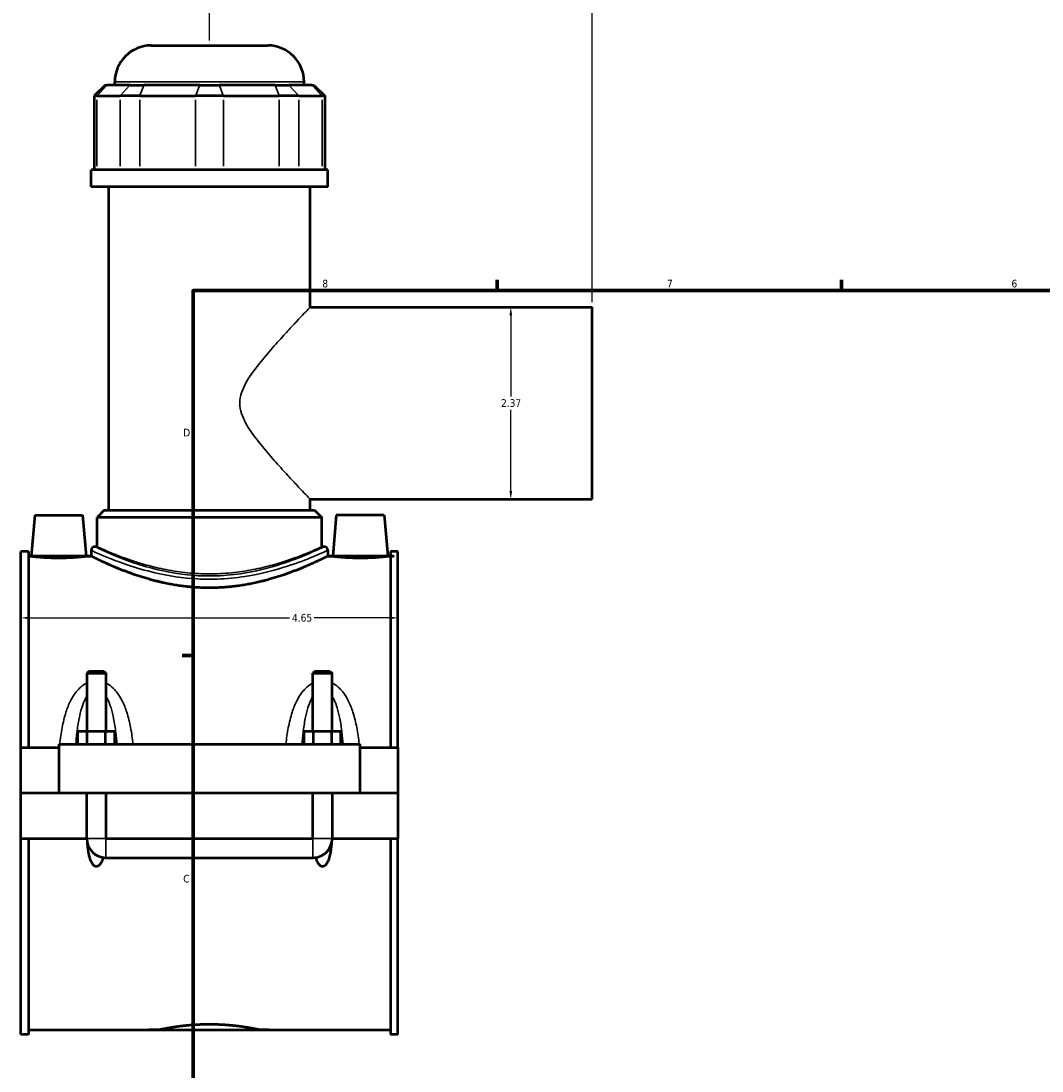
# Model space of a CAD drawing. Header units: inches. Extents: x -1.6 to 48.8, y -2.1 to 47.9.
# Tile 2 of 8: x -1.6 to 11, y 11.4 to 24.3. Entities that reach past the tile are written whole.
import ezdxf

# ---------------------------------------------------------------- set-up
doc = ezdxf.new("R2010")
doc.units = ezdxf.units.IN
doc.header["$MEASUREMENT"] = 0
for name, color, linetype, lineweight in [('Border (ANSI)', 7, 'Continuous', 70), ('Dimension (ANSI)', 7, 'Continuous', 25), ('Visible (ANSI)', 7, 'Continuous', 50), ('Visible Narrow (ANSI)', 7, 'Continuous', 35)]:
    doc.layers.add(name, color=color, linetype=linetype, lineweight=lineweight)
doc.styles.add('Note Text (ANSI)', font='tahoma.ttf')
doc.dimstyles.new('Default (ANSI)', dxfattribs={"dimtxt": 0.09448818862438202, "dimasz": 0.09842519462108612, "dimexe": 0.125, "dimexo": 0.0625, "dimgap": 0.03149606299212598, "dimtad": 0, "dimtih": 1, "dimtoh": 1, "dimrnd": 1e-08, "dimzin": 4, "dimdsep": 46, "dimtxsty": 'Note Text (ANSI)', "dimcen": 0.09, "dimdle": 0.3937007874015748, "dimclrd": 256, "dimclre": 256, "dimclrt": 5, "dimadec": 0, "dimazin": 1, "dimtfac": 1, "dimtofl": 0, "dimtmove": 0, "dimatfit": 3, "dimfxl": 1, "dimtolj": 1, "dimtzin": 4, "dimlwd": -1, "dimlwe": -1, "dimarcsym": 0})

# ---------------------------------------------------------------- blocks, each defined once
blk = doc.blocks.new('Borders Default Border')
at = {"layer": 'Border (ANSI)'}
for p, q in [((4.250000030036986, 21.00000006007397), (4.250000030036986, 21.13448766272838)), ((8.500000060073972, 21.00000006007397), (8.500000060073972, 21.13448766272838)), ((0.4999999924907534, 16.49999993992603), (0.3655118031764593, 16.49999993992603))]:
    blk.add_line(p, q, dxfattribs=at)
at = {"layer": 'Border (ANSI)', "flags": 128}
blk.add_lwpolyline([(0.4999999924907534, 0.9999999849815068), (0.4999999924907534, 21.00000006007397), (33.49999855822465, 21.00000006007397), (33.49999855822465, 0.9999999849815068), (0.4999999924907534, 0.9999999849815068)], dxfattribs=at)
at = {"layer": 'Border (ANSI)', "color": 5, "true_color": 0x0000ff, "char_height": 0.09448818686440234, "attachment_point": 7, "style": 'Note Text (ANSI)'}
for s, insert in [('8', (2.09415882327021, 21.03785602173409)), ('7', (6.345746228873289, 21.04)), ('6', (10.59483913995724, 21.03800916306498)), ('D', (0.378138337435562, 19.2027559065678)), ('C', (0.3779006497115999, 13.70107135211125))]:
    blk.add_mtext(s, dxfattribs=dict(at, insert=insert))
blk = doc.blocks.new('*D6')
at = {"layer": 'Defpoints', "color": 0, "transparency": 16777216}
for p in [(5.421831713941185, 24.83500270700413), (0.7018317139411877, 24.02283973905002), (5.421831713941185, 20.79591060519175)]:
    blk.add_point(p, dxfattribs=at)
at = {"layer": 'Dimension (ANSI)', "transparency": 16777216}
for p, q in [((0.7018317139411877, 24.08533973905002), (0.7018317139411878, 24.96000270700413)), ((5.421831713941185, 20.85841060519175), (5.421831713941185, 24.96000270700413)), ((0.8002569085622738, 24.83500270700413), (2.908370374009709, 24.83500270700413)), ((5.323406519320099, 24.83500270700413), (3.215293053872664, 24.83500270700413))]:
    blk.add_line(p, q, dxfattribs=at)
for points in [[(0.8002569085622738, 24.85140690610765), (0.8002569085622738, 24.81859850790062), (0.7018317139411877, 24.83500270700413)], [(5.323406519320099, 24.85140690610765), (5.323406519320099, 24.81859850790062), (5.421831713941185, 24.83500270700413)]]:
    blk.add_solid(points, dxfattribs=at)
at = {"layer": 'Dimension (ANSI)', "color": 5, "transparency": 16777216, "insert": (2.939866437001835, 24.88323039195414), "char_height": 0.09448818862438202, "attachment_point": 1, "style": 'Note Text (ANSI)'}
blk.add_mtext('\\A1;4.72', dxfattribs=at)
blk = doc.blocks.new('*D7')
at = {"layer": 'Defpoints', "color": 0, "transparency": 16777216}
for p in [(3.026831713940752, 16.96561731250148), (-1.623168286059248, 16.57667438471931), (3.026831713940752, 16.57667438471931)]:
    blk.add_point(p, dxfattribs=at)
at = {"layer": 'Dimension (ANSI)', "transparency": 16777216}
for p, q in [((-1.524743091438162, 16.96561731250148), (1.688909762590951, 16.96561731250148)), ((2.928406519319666, 16.96561731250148), (1.994753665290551, 16.96561731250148))]:
    blk.add_line(p, q, dxfattribs=at)
for points in [[(-1.524743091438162, 16.98202151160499), (-1.524743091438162, 16.94921311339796), (-1.623168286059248, 16.96561731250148)], [(2.928406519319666, 16.98202151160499), (2.928406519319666, 16.94921311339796), (3.026831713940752, 16.96561731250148)]]:
    blk.add_solid(points, dxfattribs=at)
at = {"layer": 'Dimension (ANSI)', "color": 5, "transparency": 16777216, "insert": (1.720405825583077, 17.01473340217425), "char_height": 0.09448818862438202, "attachment_point": 1, "style": 'Note Text (ANSI)'}
blk.add_mtext('\\A1;4.65', dxfattribs=at)
blk = doc.blocks.new('*D9')
at = {"layer": 'Defpoints', "color": 0, "transparency": 16777216}
for p in [(4.419080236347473, 20.79591060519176), (4.419080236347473, 18.42976887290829), (4.419080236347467, 18.42976887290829)]:
    blk.add_point(p, dxfattribs=at)
at = {"layer": 'Dimension (ANSI)', "transparency": 16777216}
for p, q in [((4.419080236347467, 20.69748541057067), (4.419080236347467, 19.69354707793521)), ((4.419080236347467, 18.52819406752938), (4.419080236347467, 19.53213240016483))]:
    blk.add_line(p, q, dxfattribs=at)
for points in [[(4.402676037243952, 20.69748541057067), (4.435484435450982, 20.69748541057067), (4.419080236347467, 20.79591060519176)], [(4.402676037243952, 18.52819406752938), (4.435484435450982, 18.52819406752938), (4.419080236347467, 18.42976887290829)]]:
    blk.add_solid(points, dxfattribs=at)
at = {"layer": 'Dimension (ANSI)', "color": 5, "transparency": 16777216, "insert": (4.29879658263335, 19.66205101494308), "char_height": 0.09448818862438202, "attachment_point": 1, "style": 'Note Text (ANSI)'}
blk.add_mtext('\\A1;2.37', dxfattribs=at)

msp = doc.modelspace()

# ---------------------------------------------------------------- linework, layer by layer
at = {"layer": 'Visible (ANSI)'}
for p, q in [((-0.01690844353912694, 24.02283973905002), (1.420571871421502, 24.02283973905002)), ((-0.4661210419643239, 23.53493973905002), (-0.4661210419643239, 23.57362714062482)), ((1.869784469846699, 23.53493973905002), (1.869784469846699, 23.57362714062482)), ((-0.5863338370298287, 23.53493973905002), (-0.7210976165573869, 23.40017595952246)), ((-0.5863338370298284, 23.53493973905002), (-0.5623978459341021, 23.53493973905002)), ((-0.2772028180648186, 23.53493973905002), (-0.5623978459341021, 23.53493973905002)), ((-0.2772028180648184, 23.53493973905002), (-0.1070243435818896, 23.53493973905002)), ((0.5814973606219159, 23.53493973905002), (-0.1070243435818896, 23.53493973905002)), ((0.5814973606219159, 23.53493973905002), (0.8221660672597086, 23.53493973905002)), ((1.510687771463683, 23.53493973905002), (0.8221660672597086, 23.53493973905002)), ((1.510687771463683, 23.53493973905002), (1.680866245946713, 23.53493973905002)), ((1.966061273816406, 23.53493973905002), (1.680866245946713, 23.53493973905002)), ((1.966061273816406, 23.53493973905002), (1.989997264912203, 23.53493973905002)), ((1.989997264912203, 23.53493973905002), (2.124761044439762, 23.40017595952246)), ((-0.6869033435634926, 23.40017595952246), (-0.7210976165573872, 23.40017595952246)), ((-0.7210976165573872, 23.40017595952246), (-0.7210976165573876, 22.48943973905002)), ((-0.6869033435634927, 23.40017595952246), (-0.4017083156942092, 23.40017595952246)), ((-0.1585962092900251, 23.40017595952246), (-0.4017083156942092, 23.40017595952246)), ((-0.158596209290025, 23.40017595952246), (0.5299254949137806, 23.40017595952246)), ((0.8737379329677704, 23.40017595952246), (0.5299254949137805, 23.40017595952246)), ((0.8737379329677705, 23.40017595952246), (1.562259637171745, 23.40017595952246)), ((1.805371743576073, 23.40017595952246), (1.562259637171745, 23.40017595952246)), ((1.805371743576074, 23.40017595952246), (2.090566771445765, 23.40017595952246)), ((2.124761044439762, 23.40017595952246), (2.090566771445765, 23.40017595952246)), ((2.124761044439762, 23.40017595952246), (2.124761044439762, 22.48943973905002)), ((2.161772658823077, 22.48943973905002), (-0.7581092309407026, 22.48943973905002)), ((-0.7581092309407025, 22.28033973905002), (-0.7581092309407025, 22.48943973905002)), ((2.161772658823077, 22.28033973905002), (2.161772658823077, 22.48943973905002)), ((2.161772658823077, 22.28033973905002), (-0.7581092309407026, 22.28033973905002)), ((-0.5391180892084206, 18.29207595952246), (-0.5391180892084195, 22.28033973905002)), ((1.942781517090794, 20.79591060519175), (1.942781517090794, 22.28033973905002)), ((1.942781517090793, 20.79591060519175), (5.421831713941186, 20.79591060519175)), ((5.421831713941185, 18.42976887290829), (5.421831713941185, 20.79591060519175)), ((1.942781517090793, 18.29207595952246), (1.942781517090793, 18.42976887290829)), ((1.942781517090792, 18.42976887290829), (5.421831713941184, 18.42976887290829)), ((-0.5952696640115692, 18.29207595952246), (-0.6851121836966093, 18.20223343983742)), ((-0.5952696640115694, 18.29207595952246), (1.998933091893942, 18.29207595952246)), ((1.998933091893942, 18.29207595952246), (2.088775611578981, 18.20223343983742)), ((-1.453443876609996, 18.23394210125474), (-1.497825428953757, 17.72665863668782)), ((-1.453443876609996, 18.23394210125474), (-0.8628926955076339, 18.23394210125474)), ((-0.8628926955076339, 18.23394210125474), (-0.8185111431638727, 17.72665863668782)), ((2.088775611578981, 18.20223343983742), (-0.6851121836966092, 18.20223343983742)), ((-0.6851121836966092, 17.84345391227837), (-0.685112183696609, 18.20223343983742)), ((2.088775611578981, 17.84345391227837), (2.088775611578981, 18.20223343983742)), ((2.266556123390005, 18.23394210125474), (2.222174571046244, 17.72665863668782)), ((2.857107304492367, 18.23394210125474), (2.266556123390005, 18.23394210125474)), ((2.857107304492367, 18.23394210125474), (2.901488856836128, 17.72665863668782)), ((-1.623168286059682, 15.36829249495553), (-1.623168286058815, 17.78505627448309)), ((-1.530168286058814, 17.78505627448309), (-1.623168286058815, 17.78505627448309)), ((-1.530168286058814, 17.78505627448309), (-1.530168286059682, 15.36829249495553)), ((-0.758109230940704, 17.79853265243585), (-0.758109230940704, 17.72665863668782)), ((-0.685112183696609, 17.84345391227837), (-0.7131879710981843, 17.84345391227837)), ((2.116851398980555, 17.84345391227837), (2.088775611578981, 17.84345391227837)), ((2.161772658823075, 17.79853265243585), (2.161772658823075, 17.72665863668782)), ((2.933831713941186, 17.78505627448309), (2.933831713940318, 15.36829249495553)), ((3.026831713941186, 17.78505627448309), (2.933831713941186, 17.78505627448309)), ((3.026831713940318, 15.36829249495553), (3.026831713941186, 17.78505627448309)), ((-1.530168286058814, 17.72665863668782), (-1.497825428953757, 17.72665863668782)), ((-0.818511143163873, 17.72665863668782), (-0.758109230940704, 17.72665863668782)), ((2.161772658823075, 17.72665863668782), (2.222174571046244, 17.72665863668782)), ((2.901488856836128, 17.72665863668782), (2.933831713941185, 17.72665863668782)), ((-0.7876564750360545, 16.30612057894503), (-0.8112785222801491, 16.28249853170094)), ((-0.8112785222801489, 16.28249853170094), (-0.5750580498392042, 16.28249853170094)), ((-0.8112785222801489, 16.28249853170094), (-0.8112785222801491, 15.56514288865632)), ((-0.5986800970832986, 16.30612057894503), (-0.7876564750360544, 16.30612057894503)), ((-0.5986800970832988, 16.30612057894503), (-0.5750580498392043, 16.28249853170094)), ((-0.5750580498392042, 16.28249853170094), (-0.5750580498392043, 15.56514288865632)), ((2.002343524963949, 16.30612057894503), (1.978721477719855, 16.28249853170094)), ((1.978721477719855, 16.28249853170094), (2.2149419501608, 16.28249853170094)), ((1.978721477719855, 15.56514288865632), (1.978721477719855, 16.28249853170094)), ((2.191319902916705, 16.30612057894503), (2.002343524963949, 16.30612057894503)), ((2.191319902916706, 16.30612057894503), (2.2149419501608, 16.28249853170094)), ((2.2149419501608, 15.56514288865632), (2.2149419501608, 16.28249853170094)), ((-0.9204715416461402, 15.40766257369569), (-0.9204715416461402, 15.56514288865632)), ((-0.8068199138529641, 15.56514288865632), (-0.9204715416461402, 15.56514288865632)), ((-0.8068199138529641, 15.40766257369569), (-0.8068199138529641, 15.56514288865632)), ((-0.5795166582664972, 15.56514288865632), (-0.8068199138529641, 15.56514288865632)), ((-0.5795166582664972, 15.40766257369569), (-0.5795166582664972, 15.56514288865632)), ((-0.465865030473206, 15.56514288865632), (-0.5795166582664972, 15.56514288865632)), ((-0.465865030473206, 15.40766257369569), (-0.465865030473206, 15.56514288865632)), ((1.869528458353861, 15.40766257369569), (1.869528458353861, 15.56514288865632)), ((1.983180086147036, 15.56514288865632), (1.869528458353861, 15.56514288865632)), ((1.983180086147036, 15.40766257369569), (1.983180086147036, 15.56514288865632)), ((2.210483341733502, 15.56514288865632), (1.983180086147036, 15.56514288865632)), ((2.210483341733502, 15.40766257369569), (2.210483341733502, 15.56514288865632)), ((2.324134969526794, 15.56514288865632), (2.210483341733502, 15.56514288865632)), ((2.324134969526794, 15.40766257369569), (2.324134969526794, 15.56514288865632)), ((-1.158168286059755, 15.40766257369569), (-1.158168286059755, 14.80874525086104)), ((-1.158168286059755, 15.40766257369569), (2.561831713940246, 15.40766257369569)), ((2.561831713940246, 14.80874525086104), (2.561831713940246, 15.40766257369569)), ((-1.623168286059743, 15.36829249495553), (-1.158168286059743, 15.36829249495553)), ((-1.623168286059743, 14.80874525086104), (-1.623168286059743, 15.36829249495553)), ((2.561831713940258, 15.36829249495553), (3.026831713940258, 15.36829249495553)), ((3.026831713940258, 15.36829249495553), (3.026831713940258, 14.80874525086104)), ((-1.623168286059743, 14.80874525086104), (-1.158168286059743, 14.80874525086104)), ((-1.623168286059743, 14.24526099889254), (-1.623168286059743, 14.80480824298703)), ((-0.8112785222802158, 14.80480824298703), (-1.623168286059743, 14.80480824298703)), ((-1.158168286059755, 14.80874525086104), (2.561831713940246, 14.80874525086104)), ((-0.8112785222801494, 14.80874525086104), (-0.8112785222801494, 14.80480824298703)), ((-0.8112785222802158, 14.24526099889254), (-0.8112785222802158, 14.80480824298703)), ((-0.5750580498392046, 14.80874525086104), (-0.5750580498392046, 14.80480824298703)), ((-0.5750580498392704, 14.80480824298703), (-0.5750580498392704, 14.24526099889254)), ((1.978721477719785, 14.80480824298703), (-0.5750580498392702, 14.80480824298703)), ((1.978721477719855, 14.80480824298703), (1.978721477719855, 14.80874525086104)), ((1.978721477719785, 14.24526099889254), (1.978721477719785, 14.80480824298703)), ((2.2149419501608, 14.80480824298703), (2.2149419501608, 14.80874525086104)), ((2.21494195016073, 14.80480824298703), (2.21494195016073, 14.24526099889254)), ((3.026831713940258, 14.80480824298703), (2.21494195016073, 14.80480824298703)), ((2.561831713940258, 14.80874525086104), (3.026831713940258, 14.80874525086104)), ((3.026831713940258, 14.80480824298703), (3.026831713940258, 14.24526099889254)), ((-1.623168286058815, 11.82849721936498), (-1.623168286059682, 14.24526099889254)), ((-1.623168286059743, 14.24526099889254), (-0.8112785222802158, 14.24526099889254)), ((-1.530168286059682, 14.24526099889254), (-1.530168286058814, 11.82849721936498)), ((-0.5750580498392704, 14.24526099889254), (1.978721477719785, 14.24526099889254)), ((2.21494195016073, 14.24526099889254), (3.026831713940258, 14.24526099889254)), ((2.933831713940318, 14.24526099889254), (2.933831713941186, 11.82849721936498)), ((3.026831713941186, 11.82849721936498), (3.026831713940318, 14.24526099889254)), ((-0.5750580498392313, 14.00904052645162), (1.97872147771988, 14.00904052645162)), ((-1.530168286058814, 11.82849721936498), (-1.623168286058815, 11.82849721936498)), ((-1.530168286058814, 11.88689485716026), (0.08450887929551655, 11.88689485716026)), ((1.319154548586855, 11.88689485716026), (2.933831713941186, 11.88689485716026)), ((3.026831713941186, 11.82849721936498), (2.933831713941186, 11.82849721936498))]:
    msp.add_line(p, q, dxfattribs=at)
for centre, radius, start, end in [((-0.01690844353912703, 23.57362714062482), 0.4492125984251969, 89.99999999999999, 180), ((1.420571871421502, 23.57362714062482), 0.4492125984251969, 0, 90), ((-0.7131879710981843, 17.79853265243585), 0.04492125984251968, 90, 180), ((2.116851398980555, 17.79853265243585), 0.04492125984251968, 0, 90), ((-0.5750580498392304, 14.24526099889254), 0.2362204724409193, 180, 269.9999999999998), ((1.97872147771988, 14.24526099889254), 0.2362204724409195, 269.9999999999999, 0)]:
    msp.add_arc(centre, radius, start, end, dxfattribs=at)
for points, knots in [([(-0.8185111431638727, 17.72665863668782), (-0.8185111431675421, 17.72665863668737), (-0.826996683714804, 17.72562274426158), (-0.8615176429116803, 17.7218694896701), (-0.8875520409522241, 17.71920446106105), (-0.9477260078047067, 17.71417874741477), (-0.9859094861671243, 17.71149031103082), (-1.069715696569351, 17.70768775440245), (-1.11534246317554, 17.70663016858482), (-1.200994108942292, 17.70663016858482), (-1.246620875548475, 17.70768775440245), (-1.330427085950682, 17.71149031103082), (-1.368610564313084, 17.71417874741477), (-1.428784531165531, 17.71920446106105), (-1.454818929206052, 17.7218694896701), (-1.489339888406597, 17.72562274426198), (-1.49782542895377, 17.72665863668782), (-1.497825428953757, 17.72665863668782)], [1.30455409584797, 1.30455409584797, 1.304554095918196, 1.304554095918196, 1.630498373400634, 1.630498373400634, 1.956442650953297, 1.956442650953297, 2.282775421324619, 2.282775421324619, 2.609108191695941, 2.609108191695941, 2.935440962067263, 2.935440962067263, 3.261773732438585, 3.261773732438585, 3.587718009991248, 3.587718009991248, 3.913662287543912, 3.913662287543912, 3.913662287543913, 3.913662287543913]), ([(2.161772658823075, 17.72665863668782), (2.161772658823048, 17.72665863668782), (2.152664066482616, 17.72206869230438), (2.114892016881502, 17.70345623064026), (2.086241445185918, 17.68944501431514), (2.011201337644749, 17.65416763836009), (1.964751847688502, 17.63289380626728), (1.858141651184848, 17.58688880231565), (1.79797265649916, 17.5621928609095), (1.670184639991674, 17.51389353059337), (1.597917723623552, 17.48849677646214), (1.440201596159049, 17.43999573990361), (1.354748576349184, 17.41693708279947), (1.175581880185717, 17.37797813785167), (1.081694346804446, 17.36209716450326), (0.8916522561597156, 17.34082462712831), (0.7954906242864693, 17.33546863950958), (0.6081728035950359, 17.33546863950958), (0.5120111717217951, 17.34082462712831), (0.3219690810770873, 17.36209716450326), (0.2280815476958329, 17.37797813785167), (0.0489148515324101, 17.41693708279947), (-0.0365381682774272, 17.43999573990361), (-0.1942542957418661, 17.48849677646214), (-0.2665212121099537, 17.51389353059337), (-0.3943092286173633, 17.5621928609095), (-0.4544782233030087, 17.58688880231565), (-0.561088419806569, 17.63289380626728), (-0.6075379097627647, 17.65416763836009), (-0.6825780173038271, 17.68944501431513), (-0.7112285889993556, 17.70345623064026), (-0.7490006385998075, 17.72206869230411), (-0.7581092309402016, 17.72665863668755), (-0.758109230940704, 17.72665863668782)], [5.70166505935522, 5.70166505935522, 5.70166505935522, 5.70166505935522, 6.413400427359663, 6.413400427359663, 7.125135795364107, 7.125135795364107, 7.836871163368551, 7.836871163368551, 8.548606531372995, 8.548606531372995, 9.262287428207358, 9.262287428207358, 9.97596832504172, 9.97596832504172, 10.68964922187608, 10.68964922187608, 11.40333011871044, 11.40333011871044, 12.1170110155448, 12.1170110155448, 12.83069191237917, 12.83069191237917, 13.54437280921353, 13.54437280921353, 14.25805370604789, 14.25805370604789, 14.96978907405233, 14.96978907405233, 15.68152444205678, 15.68152444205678, 16.39325981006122, 16.39325981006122, 17.10499517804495, 17.10499517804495, 17.10499517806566, 17.10499517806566]), ([(2.901488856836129, 17.72665863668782), (2.901488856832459, 17.72665863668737), (2.893003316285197, 17.72562274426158), (2.858482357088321, 17.7218694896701), (2.832447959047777, 17.71920446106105), (2.772273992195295, 17.71417874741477), (2.734090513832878, 17.71149031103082), (2.650284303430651, 17.70768775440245), (2.604657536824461, 17.70663016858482), (2.561831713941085, 17.70663016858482), (2.519005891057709, 17.70663016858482), (2.473379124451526, 17.70768775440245), (2.389572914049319, 17.71149031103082), (2.351389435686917, 17.71417874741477), (2.29121546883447, 17.71920446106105), (2.265181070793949, 17.7218694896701), (2.230660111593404, 17.72562274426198), (2.222174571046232, 17.72665863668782), (2.222174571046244, 17.72665863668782)], [3.913662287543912, 3.913662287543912, 3.913662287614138, 3.913662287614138, 4.239606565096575, 4.239606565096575, 4.565550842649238, 4.565550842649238, 4.891883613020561, 4.891883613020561, 5.218216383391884, 5.218216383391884, 5.218216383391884, 5.544549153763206, 5.544549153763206, 5.870881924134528, 5.870881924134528, 6.196826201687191, 6.196826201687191, 6.522770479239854, 6.522770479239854, 6.522770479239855, 6.522770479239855]), ([(-0.6103694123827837, 14.0116950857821), (-0.6135451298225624, 14.00066183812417), (-0.6171799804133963, 13.98954133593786), (-0.6295473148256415, 13.95752026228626), (-0.6395259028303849, 13.93733411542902), (-0.6586134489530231, 13.9160736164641), (-0.6646039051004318, 13.9106447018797), (-0.674722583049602, 13.90477487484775), (-0.6782870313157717, 13.90319022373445), (-0.6856268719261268, 13.90104364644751), (-0.6894023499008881, 13.90048196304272), (-0.696934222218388, 13.90048196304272), (-0.7007097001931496, 13.90104364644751), (-0.7080495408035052, 13.90319022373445), (-0.7116139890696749, 13.90477487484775), (-0.7217326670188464, 13.9106447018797), (-0.727723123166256, 13.9160736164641), (-0.7468106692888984, 13.93733411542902), (-0.7567892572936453, 13.95752026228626), (-0.773158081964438, 13.9999018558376), (-0.779247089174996, 14.02220378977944), (-0.7940674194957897, 14.08779737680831), (-0.8000167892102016, 14.13563779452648), (-0.8040640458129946, 14.1860126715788), (-0.8041401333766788, 14.18697030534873), (-0.804215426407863, 14.18792852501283)], [1.536098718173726, 1.536098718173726, 1.536098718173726, 1.536098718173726, 1.621113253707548, 1.621113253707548, 1.787454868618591, 1.787454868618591, 1.84484773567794, 1.84484773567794, 1.873544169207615, 1.873544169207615, 1.90224060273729, 1.90224060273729, 1.930937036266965, 1.930937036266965, 1.959633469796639, 1.959633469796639, 2.017026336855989, 2.017026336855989, 2.183367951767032, 2.183367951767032, 2.349709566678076, 2.349709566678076, 2.713402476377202, 2.713402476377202, 2.720445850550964, 2.720445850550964, 2.720445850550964, 2.720445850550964]), ([(2.207878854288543, 14.18792852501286), (2.207803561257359, 14.18697030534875), (2.207727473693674, 14.18601267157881), (2.203680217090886, 14.13563779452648), (2.197730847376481, 14.08779737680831), (2.182910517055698, 14.02220378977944), (2.176821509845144, 13.9999018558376), (2.160452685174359, 13.95752026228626), (2.150474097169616, 13.93733411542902), (2.131386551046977, 13.9160736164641), (2.125396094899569, 13.9106447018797), (2.115277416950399, 13.90477487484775), (2.111712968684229, 13.90319022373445), (2.104373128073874, 13.90104364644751), (2.100597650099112, 13.90048196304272), (2.093065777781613, 13.90048196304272), (2.089290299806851, 13.90104364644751), (2.081950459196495, 13.90319022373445), (2.078386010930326, 13.90477487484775), (2.068267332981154, 13.9106447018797), (2.062276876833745, 13.9160736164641), (2.043189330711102, 13.93733411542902), (2.033210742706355, 13.95752026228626), (2.020843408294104, 13.98954133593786), (2.017208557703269, 14.00066183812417), (2.014032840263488, 14.0116950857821)], [1.084035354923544, 1.084035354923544, 1.084035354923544, 1.084035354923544, 1.091078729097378, 1.091078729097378, 1.454771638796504, 1.454771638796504, 1.621113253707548, 1.621113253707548, 1.787454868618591, 1.787454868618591, 1.844847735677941, 1.844847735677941, 1.873544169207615, 1.873544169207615, 1.90224060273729, 1.90224060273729, 1.930937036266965, 1.930937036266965, 1.95963346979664, 1.95963346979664, 2.017026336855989, 2.017026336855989, 2.183367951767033, 2.183367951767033, 2.268382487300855, 2.268382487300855, 2.268382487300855, 2.268382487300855]), ([(0.08450887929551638, 11.88689485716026), (0.08450887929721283, 11.88689485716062), (0.08824147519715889, 11.8876917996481), (0.1039219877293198, 11.89094753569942), (0.1158661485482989, 11.89340424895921), (0.1474030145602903, 11.89958310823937), (0.1670207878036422, 11.90330490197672), (0.212308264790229, 11.91130455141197), (0.2379810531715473, 11.91557458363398), (0.2926579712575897, 11.92384151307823), (0.3235496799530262, 11.92813054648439), (0.39085180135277, 11.93619925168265), (0.4272610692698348, 11.93997064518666), (0.5032723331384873, 11.94624986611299), (0.5429371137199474, 11.94875653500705), (0.6227743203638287, 11.9520819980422), (0.6629475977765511, 11.95289819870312), (0.7407158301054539, 11.95289819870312), (0.7808891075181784, 11.9520819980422), (0.8607263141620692, 11.94875653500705), (0.9003910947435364, 11.94624986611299), (0.9764023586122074, 11.93997064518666), (1.012811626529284, 11.93619925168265), (1.080113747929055, 11.92813054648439), (1.111005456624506, 11.92384151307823), (1.165682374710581, 11.91557458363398), (1.191355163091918, 11.91130455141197), (1.236642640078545, 11.90330490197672), (1.256260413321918, 11.89958310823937), (1.287797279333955, 11.89340424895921), (1.299741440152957, 11.89094753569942), (1.315421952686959, 11.88769179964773), (1.319154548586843, 11.88689485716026), (1.319154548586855, 11.88689485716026)], [2.370292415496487, 2.370292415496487, 2.37029241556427, 2.37029241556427, 2.66656855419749, 2.66656855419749, 2.962844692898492, 2.962844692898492, 3.259120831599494, 3.259120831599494, 3.555396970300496, 3.555396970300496, 3.851693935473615, 3.851693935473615, 4.147990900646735, 4.147990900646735, 4.444287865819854, 4.444287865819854, 4.740584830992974, 4.740584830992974, 5.036881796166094, 5.036881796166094, 5.333178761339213, 5.333178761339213, 5.629475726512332, 5.629475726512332, 5.925772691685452, 5.925772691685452, 6.222048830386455, 6.222048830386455, 6.518324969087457, 6.518324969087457, 6.814601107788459, 6.814601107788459, 7.110877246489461, 7.110877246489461, 7.110877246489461, 7.110877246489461])]:
    msp.add_open_spline(points, degree=3, knots=knots, dxfattribs=at)
at = {"layer": 'Visible Narrow (ANSI)'}
for p, q in [((1.855405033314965, 23.57362714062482), (-0.4517416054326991, 23.57362714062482)), ((-0.5686231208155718, 23.52820155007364), (-0.6806780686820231, 23.40691414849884)), ((-0.3954830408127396, 23.40691414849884), (-0.2834280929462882, 23.52820155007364)), ((-0.1096029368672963, 23.52820155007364), (-0.1560176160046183, 23.40691414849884)), ((0.5789187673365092, 23.52820155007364), (0.5325040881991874, 23.40691414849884)), ((0.8247446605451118, 23.52820155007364), (0.8711593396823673, 23.40691414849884)), ((1.513266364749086, 23.52820155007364), (1.559681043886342, 23.40691414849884)), ((1.687091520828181, 23.52820155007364), (1.799146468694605, 23.40691414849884)), ((1.972286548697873, 23.52820155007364), (2.084341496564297, 23.40691414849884)), ((-0.6869033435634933, 22.53497655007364), (-0.6869033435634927, 23.35463914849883)), ((-0.4017083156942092, 23.35463914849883), (-0.4017083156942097, 22.53497655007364)), ((-0.1585962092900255, 22.53497655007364), (-0.158596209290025, 23.35463914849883)), ((0.5299254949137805, 23.35463914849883), (0.5299254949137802, 22.53497655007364)), ((0.8737379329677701, 22.53497655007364), (0.8737379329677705, 23.35463914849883)), ((1.562259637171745, 23.35463914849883), (1.562259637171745, 22.53497655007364)), ((1.805371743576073, 22.53497655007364), (1.805371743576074, 23.35463914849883)), ((2.090566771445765, 23.35463914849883), (2.090566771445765, 22.53497655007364)), ((-0.8098243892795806, 14.24526099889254), (-0.5765121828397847, 14.24526099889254)), ((-0.5750580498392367, 14.0104946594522), (-0.5750580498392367, 14.24380686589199)), ((1.978721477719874, 14.0104946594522), (1.978721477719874, 14.24380686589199)), ((2.21348781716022, 14.24526099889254), (1.980175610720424, 14.24526099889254))]:
    msp.add_line(p, q, dxfattribs=at)
for points, knots in [([(1.942781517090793, 18.42976887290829), (1.942781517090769, 18.42976887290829), (1.93478345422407, 18.43814989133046), (1.903261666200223, 18.47127932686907), (1.879751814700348, 18.49601352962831), (1.820430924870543, 18.55876705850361), (1.784565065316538, 18.59684588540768), (1.705427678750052, 18.68163790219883), (1.66216803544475, 18.72834561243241), (1.568467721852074, 18.83100957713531), (1.5142161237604, 18.89126717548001), (1.403254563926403, 19.01896049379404), (1.346486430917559, 19.08632927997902), (1.239162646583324, 19.22507938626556), (1.188754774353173, 19.29556755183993), (1.128218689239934, 19.40675319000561), (1.110666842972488, 19.44467483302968), (1.084763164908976, 19.52469358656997), (1.076397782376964, 19.5667825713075), (1.076397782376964, 19.65889690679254), (1.084763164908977, 19.70098589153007), (1.110666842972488, 19.78100464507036), (1.128218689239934, 19.81892628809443), (1.188754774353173, 19.93011192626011), (1.239162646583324, 20.00060009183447), (1.346486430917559, 20.13935019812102), (1.403254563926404, 20.206718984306), (1.514216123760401, 20.33441230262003), (1.568467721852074, 20.39466990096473), (1.662168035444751, 20.49733386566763), (1.705427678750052, 20.54404157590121), (1.784565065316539, 20.62883359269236), (1.820430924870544, 20.66691241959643), (1.879751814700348, 20.72966594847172), (1.903261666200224, 20.75440015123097), (1.934783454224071, 20.78752958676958), (1.942781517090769, 20.79591060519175), (1.942781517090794, 20.79591060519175)], [5.266916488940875, 5.266916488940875, 5.266916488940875, 5.266916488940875, 5.881734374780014, 5.881734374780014, 6.496552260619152, 6.496552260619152, 7.111370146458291, 7.111370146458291, 7.726188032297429, 7.726188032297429, 8.42809926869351, 8.42809926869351, 9.13001050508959, 9.13001050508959, 9.83192174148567, 9.83192174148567, 10.18287735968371, 10.18287735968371, 10.53383297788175, 10.53383297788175, 10.88478859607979, 10.88478859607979, 11.23574421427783, 11.23574421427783, 11.93765545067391, 11.93765545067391, 12.63956668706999, 12.63956668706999, 13.34147792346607, 13.34147792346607, 13.95629580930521, 13.95629580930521, 14.57111369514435, 14.57111369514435, 15.18593158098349, 15.18593158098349, 15.80074946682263, 15.80074946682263, 15.80074946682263, 15.80074946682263]), ([(-0.7581079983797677, 17.79853131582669), (-0.7581087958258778, 17.79853218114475), (-0.7580850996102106, 17.79852158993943), (-0.7563260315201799, 17.79771522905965), (-0.7238056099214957, 17.78249764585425), (-0.5850277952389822, 17.72213835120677), (-0.4595737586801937, 17.66938490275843), (-0.2022602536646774, 17.58314077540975), (-0.09111548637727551, 17.55013878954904), (0.1920981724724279, 17.4842943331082), (0.3725781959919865, 17.45590084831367), (0.6372466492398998, 17.4423788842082), (0.7170373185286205, 17.4416669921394), (0.9133253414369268, 17.44827067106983), (1.029091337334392, 17.45964581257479), (1.335293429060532, 17.50682851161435), (1.514501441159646, 17.55444832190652), (1.788968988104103, 17.64329981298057), (1.893972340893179, 17.68398626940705), (2.061965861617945, 17.75302594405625), (2.121197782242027, 17.78005266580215), (2.156792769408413, 17.79624087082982), (2.16170131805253, 17.79845908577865), (2.161686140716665, 17.79844334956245)], [-28.45920315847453, -28.45920315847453, -28.45920315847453, -28.45920315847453, -28.42367272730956, -28.42367272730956, -27.16413640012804, -27.16413640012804, -25.51019575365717, -25.51019575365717, -24.48886053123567, -24.48886053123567, -23.11892855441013, -23.11892855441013, -22.53632132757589, -22.53632132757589, -21.67596180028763, -21.67596180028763, -20.15619918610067, -20.15619918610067, -18.91419398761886, -18.91419398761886, -17.58513396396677, -17.58513396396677, -17.07551578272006, -17.07551578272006, -17.07551578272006, -17.07551578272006]), ([(2.116767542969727, 17.84336326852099), (2.116782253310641, 17.84337924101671), (2.112024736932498, 17.84112771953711), (2.077524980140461, 17.82469644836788), (2.020115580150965, 17.79726391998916), (1.857291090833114, 17.72718761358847), (1.755518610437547, 17.68589024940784), (1.489496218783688, 17.59570465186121), (1.315802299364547, 17.54736982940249), (1.019021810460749, 17.49947868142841), (0.9068178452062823, 17.48793274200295), (0.7165694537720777, 17.48122990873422), (0.639233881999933, 17.48195248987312), (0.3827090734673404, 17.49567748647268), (0.2077822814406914, 17.52449729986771), (-0.06671711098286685, 17.59133041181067), (-0.1744420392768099, 17.62482792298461), (-0.4238382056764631, 17.71236700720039), (-0.5454321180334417, 17.76591254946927), (-0.679939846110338, 17.82717813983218), (-0.7114596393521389, 17.8426242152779), (-0.7131645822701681, 17.8434426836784), (-0.713187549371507, 17.84345343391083), (-0.7131867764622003, 17.84345255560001)], [17.07551578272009, 17.07551578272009, 17.07551578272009, 17.07551578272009, 17.58513396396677, 17.58513396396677, 18.91419398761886, 18.91419398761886, 20.15619918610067, 20.15619918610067, 21.67596180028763, 21.67596180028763, 22.53632132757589, 22.53632132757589, 23.11892855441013, 23.11892855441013, 24.48886053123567, 24.48886053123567, 25.51019575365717, 25.51019575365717, 27.16413640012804, 27.16413640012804, 28.42367272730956, 28.42367272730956, 28.45920315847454, 28.45920315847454, 28.45920315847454, 28.45920315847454]), ([(2.088775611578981, 17.84345391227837), (2.088775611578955, 17.84345391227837), (2.08017898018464, 17.83949520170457), (2.044434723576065, 17.82341773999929), (2.017298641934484, 17.81130886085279), (1.946105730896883, 17.78082749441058), (1.9019921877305, 17.76245002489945), (1.800614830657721, 17.72275749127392), (1.743343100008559, 17.70147453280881), (1.621644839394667, 17.65994579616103), (1.552839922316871, 17.63817302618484), (1.402715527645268, 17.59672800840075), (1.321393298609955, 17.57709608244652), (1.151039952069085, 17.54403839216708), (1.061848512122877, 17.53062700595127), (0.8815488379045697, 17.51270475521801), (0.7904353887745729, 17.50821984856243), (0.6132280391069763, 17.50821984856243), (0.5221145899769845, 17.51270475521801), (0.3418149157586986, 17.53062700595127), (0.2526234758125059, 17.54403839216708), (0.08227012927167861, 17.57709608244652), (0.0009479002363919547, 17.59672800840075), (-0.1491764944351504, 17.63817302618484), (-0.2179814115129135, 17.65994579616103), (-0.3396796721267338, 17.70147453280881), (-0.3969514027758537, 17.72275749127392), (-0.4983287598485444, 17.76245002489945), (-0.542442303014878, 17.78082749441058), (-0.6136352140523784, 17.81130886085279), (-0.6407712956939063, 17.82341773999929), (-0.6765155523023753, 17.83949520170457), (-0.6851121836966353, 17.84345391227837), (-0.685112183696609, 17.84345391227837)], [5.396386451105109, 5.396386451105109, 5.396386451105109, 5.396386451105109, 6.070323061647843, 6.070323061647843, 6.744259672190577, 6.744259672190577, 7.418196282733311, 7.418196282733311, 8.092132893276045, 8.092132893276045, 8.767292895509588, 8.767292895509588, 9.44245289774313, 9.44245289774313, 10.11761289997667, 10.11761289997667, 10.79277290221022, 10.79277290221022, 11.46793290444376, 11.46793290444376, 12.1430929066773, 12.1430929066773, 12.81825290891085, 12.81825290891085, 13.49341291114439, 13.49341291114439, 14.16734952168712, 14.16734952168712, 14.84128613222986, 14.84128613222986, 15.51522274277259, 15.51522274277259, 16.18915935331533, 16.18915935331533, 16.18915935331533, 16.18915935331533]), ([(-0.8112780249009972, 16.16176356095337), (-0.8381237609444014, 16.14881152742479), (-0.8628865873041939, 16.13195975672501), (-0.9064224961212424, 16.09443400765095), (-0.9255152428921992, 16.07405685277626), (-0.9693119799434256, 16.01896961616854), (-0.991714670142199, 15.98239255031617), (-1.033892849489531, 15.89887775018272), (-1.052522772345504, 15.85122689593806), (-1.087887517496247, 15.74114020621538), (-1.103046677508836, 15.67788837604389), (-1.128201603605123, 15.54596555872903), (-1.137897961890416, 15.4771949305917), (-1.145541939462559, 15.40766257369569)], [-2.705988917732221, -2.705988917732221, -2.705988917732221, -2.705988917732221, -2.476963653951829, -2.476963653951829, -2.261982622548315, -2.261982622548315, -1.933858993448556, -1.933858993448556, -1.547853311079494, -1.547853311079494, -1.066831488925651, -1.066831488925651, -0.5636639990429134, -0.5636639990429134, -0.5636639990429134, -0.5636639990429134]), ([(-0.2407946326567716, 15.40766257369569), (-0.2484386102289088, 15.47719493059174), (-0.2581349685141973, 15.54596555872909), (-0.2832898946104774, 15.67788837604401), (-0.2984490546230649, 15.74114020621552), (-0.3338137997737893, 15.85122689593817), (-0.3524437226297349, 15.89887775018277), (-0.3946219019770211, 15.98239255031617), (-0.4170245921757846, 16.01896961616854), (-0.4608213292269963, 16.07405685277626), (-0.4799140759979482, 16.09443400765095), (-0.5234499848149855, 16.13195975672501), (-0.5482128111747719, 16.14881152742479), (-0.575058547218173, 16.16176356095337)], [-5.471779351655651, -5.471779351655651, -5.471779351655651, -5.471779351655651, -4.968611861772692, -4.968611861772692, -4.487590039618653, -4.487590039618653, -4.101584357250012, -4.101584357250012, -3.773460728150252, -3.773460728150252, -3.558479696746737, -3.558479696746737, -3.329454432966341, -3.329454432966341, -3.329454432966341, -3.329454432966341]), ([(1.978721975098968, 16.16176356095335), (1.951876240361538, 16.14881152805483), (1.927113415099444, 16.13195975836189), (1.883577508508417, 16.09443401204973), (1.864484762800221, 16.07405685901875), (1.820688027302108, 16.01896962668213), (1.798285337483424, 15.9823925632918), (1.756107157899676, 15.89887776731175), (1.73747723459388, 15.85122691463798), (1.702112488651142, 15.74114022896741), (1.686953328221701, 15.6778884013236), (1.661798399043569, 15.54596557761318), (1.65210203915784, 15.47719494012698), (1.644458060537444, 15.40766257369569)], [-2.705988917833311, -2.705988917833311, -2.705988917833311, -2.705988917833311, -2.476963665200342, -2.476963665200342, -2.2619826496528, -2.2619826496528, -1.933859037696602, -1.933859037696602, -1.547853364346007, -1.547853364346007, -1.066831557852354, -1.066831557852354, -0.5636639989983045, -0.5636639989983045, -0.5636639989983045, -0.5636639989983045]), ([(2.549205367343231, 15.40766257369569), (2.54156138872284, 15.47719494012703), (2.531865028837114, 15.54596557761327), (2.506710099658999, 15.67788840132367), (2.491550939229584, 15.74114022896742), (2.456186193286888, 15.85122691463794), (2.437556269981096, 15.89887776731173), (2.395378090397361, 15.9823925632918), (2.372975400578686, 16.01896962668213), (2.329178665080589, 16.07405685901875), (2.310085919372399, 16.09443401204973), (2.266550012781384, 16.13195975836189), (2.241787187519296, 16.14881152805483), (2.214941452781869, 16.16176356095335)], [-5.471779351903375, -5.471779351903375, -5.471779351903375, -5.471779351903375, -4.968611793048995, -4.968611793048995, -4.487589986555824, -4.487589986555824, -4.101584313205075, -4.101584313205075, -3.773460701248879, -3.773460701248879, -3.558479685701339, -3.558479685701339, -3.329454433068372, -3.329454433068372, -3.329454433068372, -3.329454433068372]), ([(-0.9467519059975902, 15.40766257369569), (-0.9429976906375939, 15.45611347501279), (-0.9384941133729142, 15.50409411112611), (-0.9259655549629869, 15.61087978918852), (-0.9173556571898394, 15.6692660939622), (-0.8972696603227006, 15.77088457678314), (-0.8866884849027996, 15.81486998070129), (-0.862732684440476, 15.89196056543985), (-0.850008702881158, 15.92572401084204), (-0.8276500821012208, 15.9714295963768), (-0.8197672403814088, 15.98568294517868), (-0.8112776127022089, 15.99890880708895)], [0.6848075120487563, 0.6848075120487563, 0.6848075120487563, 0.6848075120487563, 1.066831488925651, 1.066831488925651, 1.547853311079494, 1.547853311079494, 1.933858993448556, 1.933858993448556, 2.261982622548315, 2.261982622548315, 2.422020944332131, 2.422020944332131, 2.422020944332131, 2.422020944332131]), ([(-0.5750589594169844, 15.99890880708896), (-0.5665693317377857, 15.98568294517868), (-0.558686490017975, 15.9714295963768), (-0.5363278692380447, 15.92572401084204), (-0.5236038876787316, 15.89196056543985), (-0.4996480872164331, 15.81486998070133), (-0.4890669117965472, 15.77088457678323), (-0.4689809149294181, 15.66926609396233), (-0.4603710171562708, 15.61087978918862), (-0.4478424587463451, 15.50409411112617), (-0.4433388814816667, 15.45611347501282), (-0.4395846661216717, 15.40766257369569)], [3.613422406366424, 3.613422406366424, 3.613422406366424, 3.613422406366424, 3.773460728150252, 3.773460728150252, 4.101584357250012, 4.101584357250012, 4.487590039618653, 4.487590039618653, 4.968611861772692, 4.968611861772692, 5.350635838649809, 5.350635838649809, 5.350635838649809, 5.350635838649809]), ([(1.843248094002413, 15.40766257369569), (1.847002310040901, 15.45611348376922), (1.851505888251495, 15.50409412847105), (1.864034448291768, 15.61087981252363), (1.872644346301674, 15.66926611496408), (1.89273034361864, 15.7708845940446), (1.903311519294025, 15.81486999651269), (1.927267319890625, 15.89196057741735), (1.939991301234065, 15.92572402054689), (1.962349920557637, 15.97142960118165), (1.970232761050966, 15.98568294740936), (1.978722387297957, 15.9989088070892)], [0.6848075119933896, 0.6848075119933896, 0.6848075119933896, 0.6848075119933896, 1.066831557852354, 1.066831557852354, 1.547853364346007, 1.547853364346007, 1.933859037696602, 1.933859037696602, 2.2619826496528, 2.2619826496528, 2.422020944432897, 2.422020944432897, 2.422020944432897, 2.422020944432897]), ([(2.214941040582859, 15.9989088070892), (2.223430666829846, 15.98568294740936), (2.231313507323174, 15.97142960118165), (2.253672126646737, 15.92572402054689), (2.266396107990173, 15.89196057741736), (2.290351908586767, 15.81486999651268), (2.30093308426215, 15.77088459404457), (2.321019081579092, 15.66926611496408), (2.329628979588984, 15.6108798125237), (2.34215753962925, 15.50409412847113), (2.346661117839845, 15.45611348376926), (2.350415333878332, 15.40766257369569)], [3.613422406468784, 3.613422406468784, 3.613422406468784, 3.613422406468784, 3.773460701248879, 3.773460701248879, 4.101584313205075, 4.101584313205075, 4.487589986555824, 4.487589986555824, 4.968611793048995, 4.968611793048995, 5.350635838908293, 5.350635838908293, 5.350635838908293, 5.350635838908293])]:
    msp.add_open_spline(points, degree=3, knots=knots, dxfattribs=at)

# ---------------------------------------------------------------- block references
msp.add_blockref('Borders Default Border', (0, 0))

# ---------------------------------------------------------------- dimensions: what is measured, and where the dimension line sits
at = {"layer": 'Dimension (ANSI)'}
for base, p1, p2, angle, override, picture, middle in [((5.421831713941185, 24.83500270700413), (0.7018317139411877, 24.02283973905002), (5.421831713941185, 20.79591060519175), 180, {"dimgap": 0.03149606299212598, "dimtih": 0, "dimtoh": 0, "dimdec": 2, "dimtol": 0, "dimlim": 0, "dimtp": 0, "dimtm": -0, "dimtdec": 2, "dimatfit": 1}, '*D6', (3.061831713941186, 24.83500270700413)), ((4.419080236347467, 18.42976887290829), (4.419080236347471, 20.79591060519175), (4.419080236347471, 18.42976887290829), 270, {"dimgap": 0.03149606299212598, "dimdec": 2, "dimse1": 1, "dimse2": 1, "dimtol": 0, "dimlim": 0, "dimtp": 0, "dimtm": -0, "dimtdec": 2, "dimatfit": 1}, '*D9', (4.419080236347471, 19.61283973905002)), ((3.026831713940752, 16.96561731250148), (-1.623168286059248, 16.57667438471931), (3.026831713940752, 16.57667438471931), 180, {"dimgap": 0.03149606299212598, "dimtih": 0, "dimtoh": 0, "dimdec": 2, "dimse1": 1, "dimse2": 1, "dimtol": 0, "dimlim": 0, "dimtp": 0, "dimtm": -0, "dimtdec": 2, "dimatfit": 1}, '*D7', (1.841831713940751, 16.96561731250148))]:
    dim = msp.add_linear_dim(base=base, p1=p1, p2=p2, angle=angle, dimstyle='Default (ANSI)', override=override, dxfattribs=at)
    dim.commit()
    dim.dimension.update_dxf_attribs({"geometry": picture, "text_midpoint": middle, "dimtype": 160})

doc.saveas('drawing.dxf')
